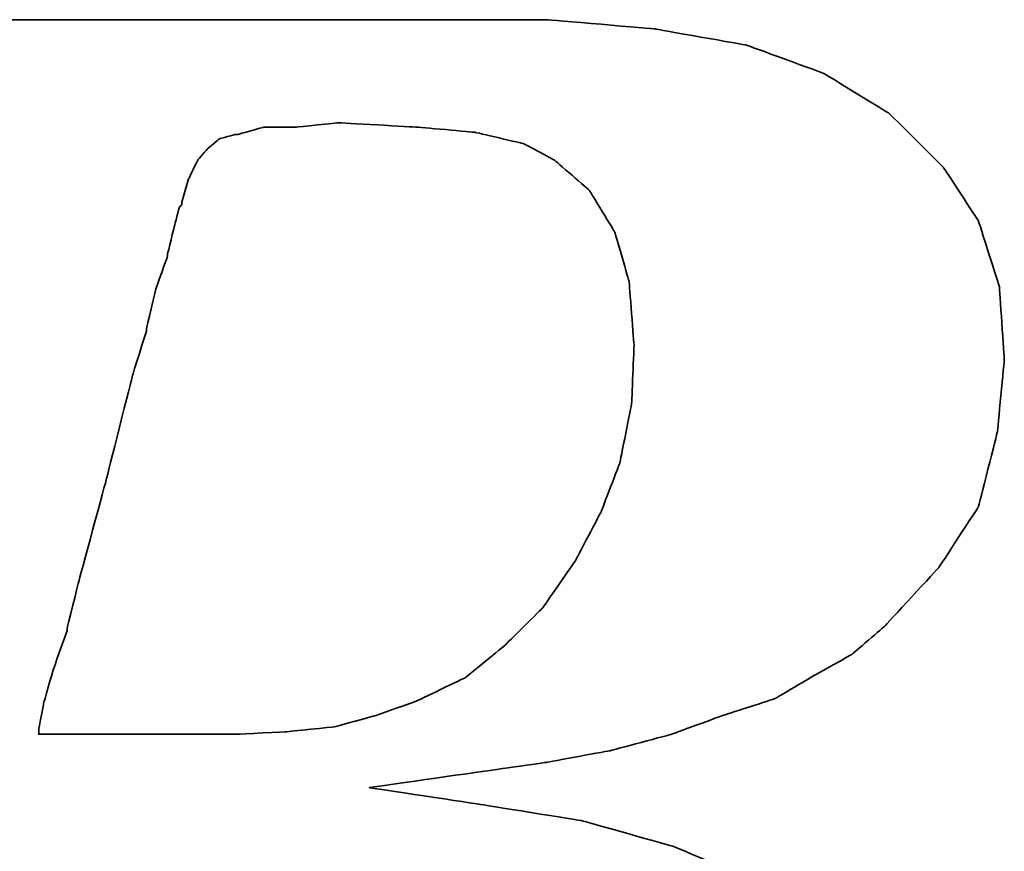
# Model space of a CAD drawing. Header units: millimetres. Extents: x 640 to 894, y 81 to 158.
# Tile 33 of 56: x 828.05 to 829.54, y 106.34 to 107.61. Entities that reach past the tile are written whole.
import ezdxf

# ---------------------------------------------------------------- set-up
doc = ezdxf.new("R2010")
doc.units = ezdxf.units.MM
doc.header["$LTSCALE"] = 0.1
doc.layers.add('DIM', color=4, linetype='CONTINUOUS')
doc.layers.add('layer 1', color=7, linetype='CONTINUOUS')

# ---------------------------------------------------------------- blocks, each defined once
blk = doc.blocks.new('TBI MOTION logo(完整正式版)')
at = {"layer": 'layer 1', "color": 22, "lineweight": 35}
for points, knots in [([(-64.65375, -6.86375), (-64.65375, -6.86375), (-64.84375, -7.29625), (-64.84375, -7.29625), (-64.84375, -7.29625), (-64.84375, -7.29625), (-64.86875, -7.34375), (-64.86875, -7.34375), (-64.86875, -7.34375), (-64.86875, -7.34375), (-64.86875, -7.36875), (-64.86875, -7.36875), (-64.86875, -7.36875), (-64.86875, -7.36875), (-65.15375, -7.65375), (-65.15375, -7.65375), (-65.15375, -7.65375), (-65.15375, -7.65375), (-65.17875, -7.65375), (-65.17875, -7.65375), (-65.17875, -7.65375), (-65.17875, -7.65375), (-65.20375, -7.67875), (-65.20375, -7.67875), (-65.20375, -7.67875), (-65.20375, -7.67875), (-65.58875, -7.87125), (-65.58875, -7.87125), (-65.58875, -7.87125), (-65.58875, -7.87125), (-65.63375, -7.87125), (-65.63375, -7.87125), (-65.63375, -7.87125), (-65.63375, -7.87125), (-65.65875, -7.89375), (-65.65875, -7.89375), (-65.65875, -7.89375), (-65.65875, -7.89375), (-66.09375, -7.94375), (-66.09375, -7.94375), (-66.09375, -7.94375), (-66.09375, -7.94375), (-66.11375, -7.94375), (-66.11375, -7.94375), (-66.11375, -7.94375), (-66.11375, -7.94375), (-66.16375, -7.94375), (-66.16375, -7.94375), (-66.16375, -7.94375), (-66.16375, -7.94375), (-66.30875, -7.94375), (-66.30875, -7.94375), (-66.30875, -7.94375), (-66.30875, -7.94375), (-66.69375, -7.94375), (-66.69375, -7.94375), (-66.69375, -7.94375), (-66.69375, -7.94375), (-67.07375, -7.94375), (-67.07375, -7.94375), (-67.07375, -7.94375), (-67.07375, -7.94375), (-67.12375, -7.94375), (-67.12375, -7.94375), (-67.12375, -7.94375), (-67.12375, -7.94375), (-67.12375, -7.96625), (-67.12375, -7.96625), (-67.12375, -7.96625), (-67.12375, -7.96625), (-67.14875, -7.99125), (-67.14875, -7.99125), (-67.14875, -7.99125), (-67.14875, -7.99125), (-67.24375, -8.34875), (-67.24375, -8.34875), (-67.24375, -8.34875), (-67.24375, -8.34875), (-67.31375, -8.68625), (-67.31375, -8.68625), (-67.31375, -8.68625), (-67.31375, -8.68625), (-67.26875, -8.68625), (-67.26875, -8.68625), (-67.26875, -8.68625), (-67.26875, -8.68625), (-67.07375, -8.68625), (-67.07375, -8.68625), (-67.07375, -8.68625), (-67.07375, -8.68625), (-66.54875, -8.68625), (-66.54875, -8.68625), (-66.54875, -8.68625), (-66.54875, -8.68625), (-65.82625, -8.68625), (-65.82625, -8.68625), (-65.82625, -8.68625), (-65.82625, -8.68625), (-65.01375, -8.68625), (-65.01375, -8.68625), (-65.01375, -8.68625), (-65.01375, -8.68625), (-64.05375, -8.68625), (-64.05375, -8.68625), (-64.05375, -8.68625), (-64.05375, -8.68625), (-62.08375, -8.68625), (-62.08375, -8.68625), (-62.08375, -8.68625), (-62.08375, -8.68625), (-60.06875, -8.68625), (-60.06875, -8.68625), (-60.06875, -8.68625), (-60.06875, -8.68625), (-59.10875, -8.68625), (-59.10875, -8.68625), (-59.10875, -8.68625), (-59.10875, -8.68625), (-58.29375, -8.68625), (-58.29375, -8.68625), (-58.29375, -8.68625), (-58.29375, -8.68625), (-57.57375, -8.68625), (-57.57375, -8.68625), (-57.57375, -8.68625), (-57.57375, -8.68625), (-57.04875, -8.68625), (-57.04875, -8.68625), (-57.04875, -8.68625), (-57.04875, -8.68625), (-56.85375, -8.68625), (-56.85375, -8.68625), (-56.85375, -8.68625), (-56.85375, -8.68625), (-56.70875, -8.68625), (-56.70875, -8.68625), (-56.70875, -8.68625), (-56.70875, -8.68625), (-56.61375, -8.68625), (-56.61375, -8.68625), (-56.61375, -8.68625), (-56.61375, -8.68625), (-56.56875, -8.68625), (-56.56875, -8.68625), (-56.56875, -8.68625), (-56.56875, -8.68625), (-55.65375, -8.63875), (-55.65375, -8.63875), (-55.65375, -8.63875), (-55.65375, -8.63875), (-54.76875, -8.51875), (-54.76875, -8.51875), (-54.76875, -8.51875), (-54.76875, -8.51875), (-53.90375, -8.30375), (-53.90375, -8.30375), (-53.90375, -8.30375), (-53.90375, -8.30375), (-53.08875, -8.03875), (-53.08875, -8.03875), (-53.08875, -8.03875), (-53.08875, -8.03875), (-52.34375, -7.65375), (-52.34375, -7.65375), (-52.34375, -7.65375), (-52.34375, -7.65375), (-51.69875, -7.29625), (-51.69875, -7.29625), (-51.69875, -7.29625), (-51.69875, -7.29625), (-51.21875, -6.91125), (-51.21875, -6.91125), (-51.21875, -6.91125), (-51.21875, -6.91125), (-50.83375, -6.50375), (-50.83375, -6.50375), (-50.83375, -6.50375), (-50.83375, -6.50375), (-50.44875, -5.94875), (-50.44875, -5.94875), (-50.44875, -5.94875), (-50.44875, -5.94875), (-50.13875, -5.30375), (-50.13875, -5.30375), (-50.13875, -5.30375), (-50.13875, -5.30375), (-49.99375, -4.65375), (-49.99375, -4.65375), (-49.99375, -4.65375), (-49.99375, -4.65375), (-49.92375, -3.98375), (-49.92375, -3.98375), (-49.92375, -3.98375), (-49.92375, -3.98375), (-49.99375, -3.19374), (-49.99375, -3.19374), (-49.99375, -3.19374), (-49.99375, -3.19374), (-50.23374, -2.44874), (-50.23374, -2.44874), (-50.23374, -2.44874), (-50.23374, -2.44874), (-50.59375, -1.87374), (-50.59375, -1.87374), (-50.59375, -1.87374), (-50.59375, -1.87374), (-51.09875, -1.31874), (-51.09875, -1.31874), (-51.09875, -1.31874), (-51.09875, -1.31874), (-51.74375, -0.81875), (-51.74375, -0.81875), (-51.74375, -0.81875), (-51.74375, -0.81875), (-52.53875, -0.48125), (-52.53875, -0.48125), (-52.53875, -0.48125), (-52.53875, -0.48125), (-53.47375, -0.21875), (-53.47375, -0.21875), (-53.47375, -0.21875), (-53.47375, -0.21875), (-54.52875, -0.04874), (-54.52875, -0.04874), (-54.52875, -0.04874), (-54.52875, -0.04874), (-55.65375, 0.12125), (-55.65375, 0.12125), (-55.65375, 0.12125), (-55.65375, 0.12125), (-54.50375, 0.28624), (-54.50375, 0.28624), (-54.50375, 0.28624), (-54.50375, 0.28624), (-53.83375, 0.38124), (-53.83375, 0.38124), (-53.83375, 0.38124), (-53.83375, 0.38124), (-53.18375, 0.50125), (-53.18375, 0.50125), (-53.18375, 0.50125), (-53.18375, 0.50125), (-52.55875, 0.66874), (-52.55875, 0.66874), (-52.55875, 0.66874), (-52.55875, 0.66874), (-52.03375, 0.86124), (-52.03375, 0.86124), (-52.03375, 0.86124), (-52.03375, 0.86124), (-51.50374, 1.03124), (-51.50374, 1.03124), (-51.50374, 1.03124), (-51.50374, 1.03124), (-51.09875, 1.27125), (-51.09875, 1.27125), (-51.09875, 1.27125), (-51.09875, 1.27125), (-50.71375, 1.48624), (-50.71375, 1.48624), (-50.71375, 1.48624), (-50.71375, 1.48624), (-50.37625, 1.77625), (-50.37625, 1.77625), (-50.37625, 1.77625), (-50.37625, 1.77625), (-49.82375, 2.37625), (-49.82375, 2.37625), (-49.82375, 2.37625), (-49.82375, 2.37625), (-49.41875, 2.99625), (-49.41875, 2.99625), (-49.41875, 2.99625), (-49.41875, 2.99625), (-49.22375, 3.76625), (-49.22375, 3.76625), (-49.22375, 3.76625), (-49.22375, 3.76625), (-49.15375, 4.50874), (-49.15375, 4.50874), (-49.15375, 4.50874), (-49.15375, 4.50874), (-49.20375, 5.25125), (-49.20375, 5.25125), (-49.20375, 5.25125), (-49.20375, 5.25125), (-49.41875, 5.92625), (-49.41875, 5.92625), (-49.41875, 5.92625), (-49.41875, 5.92625), (-49.77875, 6.47625), (-49.77875, 6.47625), (-49.77875, 6.47625), (-49.77875, 6.47625), (-50.33125, 7.02624), (-50.33125, 7.02624), (-50.33125, 7.02624), (-50.33125, 7.02624), (-51.00125, 7.43625), (-51.00125, 7.43625), (-51.00125, 7.43625), (-51.00125, 7.43625), (-51.79375, 7.72625), (-51.79375, 7.72625), (-51.79375, 7.72625), (-51.79375, 7.72625), (-52.72875, 7.89124), (-52.72875, 7.89124), (-52.72875, 7.89124), (-52.72875, 7.89124), (-53.83375, 7.98625), (-53.83375, 7.98625), (-53.83375, 7.98625), (-53.83375, 7.98625), (-53.92875, 7.98625), (-53.92875, 7.98625), (-53.92875, 7.98625), (-53.92875, 7.98625), (-54.26375, 7.98625), (-54.26375, 7.98625), (-54.26375, 7.98625), (-54.26375, 7.98625), (-54.74375, 7.98625), (-54.74375, 7.98625), (-54.74375, 7.98625), (-54.74375, 7.98625), (-55.36875, 7.98625), (-55.36875, 7.98625), (-55.36875, 7.98625), (-55.36875, 7.98625), (-56.13375, 7.98625), (-56.13375, 7.98625), (-56.13375, 7.98625), (-56.13375, 7.98625), (-56.94875, 7.98625), (-56.94875, 7.98625), (-56.94875, 7.98625), (-56.94875, 7.98625), (-58.77625, 7.98625), (-58.77625, 7.98625), (-58.77625, 7.98625), (-58.77625, 7.98625), (-60.59875, 7.98625), (-60.59875, 7.98625), (-60.59875, 7.98625), (-60.59875, 7.98625), (-61.41375, 7.98625), (-61.41375, 7.98625), (-61.41375, 7.98625), (-61.41375, 7.98625), (-62.17875, 7.98625), (-62.17875, 7.98625), (-62.17875, 7.98625), (-62.17875, 7.98625), (-62.80375, 7.98625), (-62.80375, 7.98625), (-62.80375, 7.98625), (-62.80375, 7.98625), (-63.30625, 7.98625), (-63.30625, 7.98625), (-63.30625, 7.98625), (-63.30625, 7.98625), (-63.57375, 7.98625), (-63.57375, 7.98625), (-63.57375, 7.98625), (-63.57375, 7.98625), (-63.57375, 7.96375), (-63.57375, 7.96375), (-63.57375, 7.96375), (-63.57375, 7.96375), (-63.59875, 7.94125), (-63.59875, 7.94125), (-63.59875, 7.94125), (-63.59875, 7.94125), (-63.69375, 7.55625), (-63.69375, 7.55625), (-63.69375, 7.55625), (-63.69375, 7.55625), (-63.76375, 7.24624), (-63.76375, 7.24624), (-63.76375, 7.24624), (-63.76375, 7.24624), (-63.23875, 7.24624), (-63.23875, 7.24624), (-63.23875, 7.24624), (-63.23875, 7.24624), (-62.75875, 7.24624), (-62.75875, 7.24624), (-62.75875, 7.24624), (-62.75875, 7.24624), (-62.61125, 7.24624), (-62.61125, 7.24624), (-62.61125, 7.24624), (-62.61125, 7.24624), (-62.56625, 7.24624), (-62.56625, 7.24624), (-62.56625, 7.24624), (-62.56625, 7.24624), (-62.22875, 7.24624), (-62.22875, 7.24624), (-62.22875, 7.24624), (-62.22875, 7.24624), (-62.20375, 7.24624), (-62.20375, 7.24624), (-62.20375, 7.24624), (-62.20375, 7.24624), (-62.17875, 7.21875), (-62.17875, 7.21875), (-62.17875, 7.21875), (-62.17875, 7.21875), (-61.96375, 7.17125), (-61.96375, 7.17125), (-61.96375, 7.17125), (-61.96375, 7.17125), (-61.72375, 7.12624), (-61.72375, 7.12624), (-61.72375, 7.12624), (-61.72375, 7.12624), (-61.70375, 7.12624), (-61.70375, 7.12624), (-61.70375, 7.12624), (-61.70375, 7.12624), (-61.55875, 7.07624), (-61.55875, 7.07624), (-61.55875, 7.07624), (-61.55875, 7.07624), (-61.50875, 7.07624), (-61.50875, 7.07624), (-61.50875, 7.07624), (-61.50875, 7.07624), (-61.48375, 7.02624), (-61.48375, 7.02624), (-61.48375, 7.02624), (-61.48375, 7.02624), (-61.31875, 6.83375), (-61.31875, 6.83375), (-61.31875, 6.83375), (-61.31875, 6.83375), (-61.29375, 6.81125), (-61.29375, 6.81125), (-61.29375, 6.81125), (-61.29375, 6.81125), (-61.29375, 6.78625), (-61.29375, 6.78625), (-61.29375, 6.78625), (-61.29375, 6.78625), (-61.19875, 6.50124), (-61.19875, 6.50124), (-61.19875, 6.50124), (-61.19875, 6.50124), (-61.17375, 6.45124), (-61.17375, 6.45124), (-61.17375, 6.45124), (-61.17375, 6.45124), (-61.19875, 6.40625), (-61.19875, 6.40625), (-61.19875, 6.40625), (-61.19875, 6.40625), (-61.26875, 5.99624), (-61.26875, 5.99624), (-61.26875, 5.99624), (-61.26875, 5.99624), (-61.26875, 5.85125), (-61.26875, 5.85125), (-61.26875, 5.85125), (-61.26875, 5.85125), (-61.26875, 5.82625), (-61.26875, 5.82625), (-61.26875, 5.82625), (-61.26875, 5.82625), (-61.29375, 5.80625), (-61.29375, 5.80625), (-61.29375, 5.80625), (-61.29375, 5.80625), (-61.34125, 5.66125), (-61.34125, 5.66125), (-61.34125, 5.66125), (-61.34125, 5.66125), (-61.41375, 5.44625), (-61.41375, 5.44625), (-61.41375, 5.44625), (-61.41375, 5.44625), (-61.48375, 5.15625), (-61.48375, 5.15625), (-61.48375, 5.15625), (-61.48375, 5.15625), (-61.58375, 4.82124), (-61.58375, 4.82124), (-61.58375, 4.82124), (-61.58375, 4.82124), (-61.79875, 4.00375), (-61.79875, 4.00375), (-61.79875, 4.00375), (-61.79875, 4.00375), (-62.05875, 2.99625), (-62.05875, 2.99625), (-62.05875, 2.99625), (-62.05875, 2.99625), (-62.34875, 1.91625), (-62.34875, 1.91625), (-62.34875, 1.91625), (-62.34875, 1.91625), (-62.97375, -0.41124), (-62.97375, -0.41124), (-62.97375, -0.41124), (-62.97375, -0.41124), (-63.59875, -2.75875), (-63.59875, -2.75875), (-63.59875, -2.75875), (-63.59875, -2.75875), (-63.88375, -3.86374), (-63.88375, -3.86374), (-63.88375, -3.86374), (-63.88375, -3.86374), (-64.14875, -4.82374), (-64.14875, -4.82374), (-64.14875, -4.82374), (-64.14875, -4.82374), (-64.36375, -5.64125), (-64.36375, -5.64125), (-64.36375, -5.64125), (-64.36375, -5.64125), (-64.43625, -5.97625), (-64.43625, -5.97625), (-64.43625, -5.97625), (-64.43625, -5.97625), (-64.50875, -6.28625), (-64.50875, -6.28625), (-64.50875, -6.28625), (-64.50875, -6.28625), (-64.50875, -6.30875), (-64.50875, -6.30875), (-64.50875, -6.30875), (-64.50875, -6.30875), (-64.57875, -6.50375), (-64.57875, -6.50375), (-64.57875, -6.50375), (-64.57875, -6.50375), (-64.62875, -6.69625), (-64.62875, -6.69625), (-64.62875, -6.69625), (-64.62875, -6.69625), (-64.62875, -6.76875), (-64.62875, -6.76875), (-64.62875, -6.76875), (-64.62875, -6.76875), (-64.62875, -6.81375), (-64.62875, -6.81375), (-64.62875, -6.81375), (-64.62875, -6.81375), (-64.62875, -6.83875), (-64.62875, -6.83875), (-64.62875, -6.83875), (-64.62875, -6.83875), (-64.65375, -6.86375), (-64.65375, -6.86375)], [0, 0, 0, 0, 0.00719424, 0.00719424, 0.00719424, 0.00719425, 0.01438849, 0.01438849, 0.01438849, 0.0143885, 0.02158273, 0.02158273, 0.02158273, 0.02158274, 0.02877698, 0.02877698, 0.02877698, 0.02877699, 0.03597122, 0.03597122, 0.03597122, 0.03597123, 0.04316547, 0.04316547, 0.04316547, 0.04316548, 0.05035971, 0.05035971, 0.05035971, 0.05035972, 0.05755396, 0.05755396, 0.05755396, 0.05755397, 0.0647482, 0.0647482, 0.0647482, 0.06474821, 0.07194245, 0.07194245, 0.07194245, 0.07194246, 0.07913669, 0.07913669, 0.07913669, 0.0791367, 0.08633094, 0.08633094, 0.08633094, 0.08633095, 0.09352518, 0.09352518, 0.09352518, 0.09352519, 0.10071942, 0.10071942, 0.10071942, 0.10071943, 0.10791367, 0.10791367, 0.10791367, 0.10791368, 0.11510791, 0.11510791, 0.11510791, 0.11510792, 0.12230216, 0.12230216, 0.12230216, 0.12230217, 0.1294964, 0.1294964, 0.1294964, 0.12949641, 0.13669065, 0.13669065, 0.13669065, 0.13669066, 0.14388489, 0.14388489, 0.14388489, 0.1438849, 0.15107914, 0.15107914, 0.15107914, 0.15107915, 0.15827338, 0.15827338, 0.15827338, 0.15827339, 0.16546763, 0.16546763, 0.16546763, 0.16546764, 0.17266187, 0.17266187, 0.17266187, 0.17266188, 0.17985612, 0.17985612, 0.17985612, 0.17985613, 0.18705036, 0.18705036, 0.18705036, 0.18705037, 0.1942446, 0.1942446, 0.1942446, 0.19424461, 0.20143885, 0.20143885, 0.20143885, 0.20143886, 0.20863309, 0.20863309, 0.20863309, 0.2086331, 0.21582734, 0.21582734, 0.21582734, 0.21582735, 0.22302158, 0.22302158, 0.22302158, 0.22302159, 0.23021583, 0.23021583, 0.23021583, 0.23021584, 0.23741007, 0.23741007, 0.23741007, 0.23741008, 0.24460432, 0.24460432, 0.24460432, 0.24460433, 0.25179856, 0.25179856, 0.25179856, 0.25179857, 0.25899281, 0.25899281, 0.25899281, 0.25899282, 0.26618705, 0.26618705, 0.26618705, 0.26618706, 0.27338129, 0.27338129, 0.27338129, 0.2733813, 0.28057554, 0.28057554, 0.28057554, 0.28057555, 0.28776978, 0.28776978, 0.28776978, 0.28776979, 0.29496403, 0.29496403, 0.29496403, 0.29496404, 0.30215827, 0.30215827, 0.30215827, 0.30215828, 0.30935252, 0.30935252, 0.30935252, 0.30935253, 0.31654676, 0.31654676, 0.31654676, 0.31654677, 0.32374101, 0.32374101, 0.32374101, 0.32374102, 0.33093525, 0.33093525, 0.33093525, 0.33093526, 0.3381295, 0.3381295, 0.3381295, 0.33812951, 0.34532374, 0.34532374, 0.34532374, 0.34532375, 0.35251799, 0.35251799, 0.35251799, 0.352518, 0.35971223, 0.35971223, 0.35971223, 0.35971224, 0.36690647, 0.36690647, 0.36690647, 0.36690648, 0.37410072, 0.37410072, 0.37410072, 0.37410073, 0.38129496, 0.38129496, 0.38129496, 0.38129497, 0.38848921, 0.38848921, 0.38848921, 0.38848922, 0.39568345, 0.39568345, 0.39568345, 0.39568346, 0.4028777, 0.4028777, 0.4028777, 0.40287771, 0.41007194, 0.41007194, 0.41007194, 0.41007195, 0.41726619, 0.41726619, 0.41726619, 0.4172662, 0.42446043, 0.42446043, 0.42446043, 0.42446044, 0.43165468, 0.43165468, 0.43165468, 0.43165469, 0.43884892, 0.43884892, 0.43884892, 0.43884893, 0.44604317, 0.44604317, 0.44604317, 0.44604318, 0.45323741, 0.45323741, 0.45323741, 0.45323742, 0.46043165, 0.46043165, 0.46043165, 0.46043166, 0.4676259, 0.4676259, 0.4676259, 0.46762591, 0.47482014, 0.47482014, 0.47482014, 0.47482015, 0.48201439, 0.48201439, 0.48201439, 0.4820144, 0.48920863, 0.48920863, 0.48920863, 0.48920864, 0.49640288, 0.49640288, 0.49640288, 0.49640289, 0.50359712, 0.50359712, 0.50359712, 0.50359713, 0.51079137, 0.51079137, 0.51079137, 0.51079138, 0.51798561, 0.51798561, 0.51798561, 0.51798562, 0.52517986, 0.52517986, 0.52517986, 0.52517987, 0.5323741, 0.5323741, 0.5323741, 0.53237411, 0.53956835, 0.53956835, 0.53956835, 0.53956836, 0.54676259, 0.54676259, 0.54676259, 0.5467626, 0.55395683, 0.55395683, 0.55395683, 0.55395684, 0.56115108, 0.56115108, 0.56115108, 0.56115109, 0.56834532, 0.56834532, 0.56834532, 0.56834533, 0.57553957, 0.57553957, 0.57553957, 0.57553958, 0.58273381, 0.58273381, 0.58273381, 0.58273382, 0.58992806, 0.58992806, 0.58992806, 0.58992807, 0.5971223, 0.5971223, 0.5971223, 0.59712231, 0.60431655, 0.60431655, 0.60431655, 0.60431656, 0.61151079, 0.61151079, 0.61151079, 0.6115108, 0.61870504, 0.61870504, 0.61870504, 0.61870505, 0.62589928, 0.62589928, 0.62589928, 0.62589929, 0.63309353, 0.63309353, 0.63309353, 0.63309354, 0.64028777, 0.64028777, 0.64028777, 0.64028778, 0.64748201, 0.64748201, 0.64748201, 0.64748202, 0.65467626, 0.65467626, 0.65467626, 0.65467627, 0.6618705, 0.6618705, 0.6618705, 0.66187051, 0.66906475, 0.66906475, 0.66906475, 0.66906476, 0.67625899, 0.67625899, 0.67625899, 0.676259, 0.68345324, 0.68345324, 0.68345324, 0.68345325, 0.69064748, 0.69064748, 0.69064748, 0.69064749, 0.69784173, 0.69784173, 0.69784173, 0.69784174, 0.70503597, 0.70503597, 0.70503597, 0.70503598, 0.71223022, 0.71223022, 0.71223022, 0.71223023, 0.71942446, 0.71942446, 0.71942446, 0.71942447, 0.72661871, 0.72661871, 0.72661871, 0.72661872, 0.73381295, 0.73381295, 0.73381295, 0.73381296, 0.74100719, 0.74100719, 0.74100719, 0.7410072, 0.74820144, 0.74820144, 0.74820144, 0.74820145, 0.75539568, 0.75539568, 0.75539568, 0.75539569, 0.76258993, 0.76258993, 0.76258993, 0.76258994, 0.76978417, 0.76978417, 0.76978417, 0.76978418, 0.77697842, 0.77697842, 0.77697842, 0.77697843, 0.78417266, 0.78417266, 0.78417266, 0.78417267, 0.79136691, 0.79136691, 0.79136691, 0.79136692, 0.79856115, 0.79856115, 0.79856115, 0.79856116, 0.8057554, 0.8057554, 0.8057554, 0.80575541, 0.81294964, 0.81294964, 0.81294964, 0.81294965, 0.82014388, 0.82014388, 0.82014388, 0.82014389, 0.82733813, 0.82733813, 0.82733813, 0.82733814, 0.83453237, 0.83453237, 0.83453237, 0.83453238, 0.84172662, 0.84172662, 0.84172662, 0.84172663, 0.84892086, 0.84892086, 0.84892086, 0.84892087, 0.85611511, 0.85611511, 0.85611511, 0.85611512, 0.86330935, 0.86330935, 0.86330935, 0.86330936, 0.8705036, 0.8705036, 0.8705036, 0.87050361, 0.87769784, 0.87769784, 0.87769784, 0.87769785, 0.88489209, 0.88489209, 0.88489209, 0.8848921, 0.89208633, 0.89208633, 0.89208633, 0.89208634, 0.89928058, 0.89928058, 0.89928058, 0.89928059, 0.90647482, 0.90647482, 0.90647482, 0.90647483, 0.91366906, 0.91366906, 0.91366906, 0.91366907, 0.92086331, 0.92086331, 0.92086331, 0.92086332, 0.92805755, 0.92805755, 0.92805755, 0.92805756, 0.9352518, 0.9352518, 0.9352518, 0.93525181, 0.94244604, 0.94244604, 0.94244604, 0.94244605, 0.94964029, 0.94964029, 0.94964029, 0.9496403, 0.95683453, 0.95683453, 0.95683453, 0.95683454, 0.96402878, 0.96402878, 0.96402878, 0.96402879, 0.97122302, 0.97122302, 0.97122302, 0.97122303, 0.97841727, 0.97841727, 0.97841727, 0.97841728, 0.98561151, 0.98561151, 0.98561151, 0.98561152, 0.99280576, 0.99280576, 0.99280576, 0.99280577, 1, 1, 1, 1]), ([(-57.50375, 6.35625), (-57.50375, 6.35625), (-57.57375, 6.11625), (-57.57375, 6.11625), (-57.57375, 6.11625), (-57.57375, 6.11625), (-57.57375, 6.09125), (-57.57375, 6.09125), (-57.57375, 6.09125), (-57.57375, 6.09125), (-57.59875, 6.06625), (-57.59875, 6.06625), (-57.59875, 6.06625), (-57.59875, 6.06625), (-57.64875, 5.87625), (-57.64875, 5.87625), (-57.64875, 5.87625), (-57.64875, 5.87625), (-57.71875, 5.58875), (-57.71875, 5.58875), (-57.71875, 5.58875), (-57.71875, 5.58875), (-57.71875, 5.56625), (-57.71875, 5.56625), (-57.71875, 5.56625), (-57.71875, 5.56625), (-57.83875, 5.23125), (-57.83875, 5.23125), (-57.83875, 5.23125), (-57.83875, 5.23125), (-57.93625, 4.82124), (-57.93625, 4.82124), (-57.93625, 4.82124), (-57.93625, 4.82124), (-57.93625, 4.79624), (-57.93625, 4.79624), (-57.93625, 4.79624), (-57.93625, 4.79624), (-58.07875, 4.34125), (-58.07875, 4.34125), (-58.07875, 4.34125), (-58.07875, 4.34125), (-58.34375, 3.28625), (-58.34375, 3.28625), (-58.34375, 3.28625), (-58.34375, 3.28625), (-58.62875, 2.23124), (-58.62875, 2.23124), (-58.62875, 2.23124), (-58.62875, 2.23124), (-58.74875, 1.75125), (-58.74875, 1.75125), (-58.74875, 1.75125), (-58.74875, 1.75125), (-58.74875, 1.72625), (-58.74875, 1.72625), (-58.74875, 1.72625), (-58.74875, 1.72625), (-58.89375, 1.31625), (-58.89375, 1.31625), (-58.89375, 1.31625), (-58.89375, 1.31625), (-58.98875, 0.98124), (-58.98875, 0.98124), (-58.98875, 0.98124), (-58.98875, 0.98124), (-59.03875, 0.71625), (-59.03875, 0.71625), (-59.03875, 0.71625), (-59.03875, 0.71625), (-59.03875, 0.66874), (-59.03875, 0.66874), (-59.03875, 0.66874), (-59.03875, 0.66874), (-58.91875, 0.66874), (-58.91875, 0.66874), (-58.91875, 0.66874), (-58.91875, 0.66874), (-58.53375, 0.66874), (-58.53375, 0.66874), (-58.53375, 0.66874), (-58.53375, 0.66874), (-58.10375, 0.66874), (-58.10375, 0.66874), (-58.10375, 0.66874), (-58.10375, 0.66874), (-57.66875, 0.66874), (-57.66875, 0.66874), (-57.66875, 0.66874), (-57.66875, 0.66874), (-57.33375, 0.66874), (-57.33375, 0.66874), (-57.33375, 0.66874), (-57.33375, 0.66874), (-57.09375, 0.66874), (-57.09375, 0.66874), (-57.09375, 0.66874), (-57.09375, 0.66874), (-56.99875, 0.66874), (-56.99875, 0.66874), (-56.99875, 0.66874), (-56.99875, 0.66874), (-56.49375, 0.69374), (-56.49375, 0.69374), (-56.49375, 0.69374), (-56.49375, 0.69374), (-56.01375, 0.74374), (-56.01375, 0.74374), (-56.01375, 0.74374), (-56.01375, 0.74374), (-55.58375, 0.86124), (-55.58375, 0.86124), (-55.58375, 0.86124), (-55.58375, 0.86124), (-55.17375, 1.00624), (-55.17375, 1.00624), (-55.17375, 1.00624), (-55.17375, 1.00624), (-54.67375, 1.24625), (-54.67375, 1.24625), (-54.67375, 1.24625), (-54.67375, 1.24625), (-54.26375, 1.58124), (-54.26375, 1.58124), (-54.26375, 1.58124), (-54.26375, 1.58124), (-53.87875, 1.96374), (-53.87875, 1.96374), (-53.87875, 1.96374), (-53.87875, 1.96374), (-53.54375, 2.44625), (-53.54375, 2.44625), (-53.54375, 2.44625), (-53.54375, 2.44625), (-53.27875, 2.95125), (-53.27875, 2.95125), (-53.27875, 2.95125), (-53.27875, 2.95125), (-53.08875, 3.45124), (-53.08875, 3.45124), (-53.08875, 3.45124), (-53.08875, 3.45124), (-52.96875, 4.05124), (-52.96875, 4.05124), (-52.96875, 4.05124), (-52.96875, 4.05124), (-52.94375, 4.65125), (-52.94375, 4.65125), (-52.94375, 4.65125), (-52.94375, 4.65125), (-52.99375, 5.30125), (-52.99375, 5.30125), (-52.99375, 5.30125), (-52.99375, 5.30125), (-53.13875, 5.80625), (-53.13875, 5.80625), (-53.13875, 5.80625), (-53.13875, 5.80625), (-53.39875, 6.23625), (-53.39875, 6.23625), (-53.39875, 6.23625), (-53.39875, 6.23625), (-53.75875, 6.54875), (-53.75875, 6.54875), (-53.75875, 6.54875), (-53.75875, 6.54875), (-54.07375, 6.71625), (-54.07375, 6.71625), (-54.07375, 6.71625), (-54.07375, 6.71625), (-54.57375, 6.83375), (-54.57375, 6.83375), (-54.57375, 6.83375), (-54.57375, 6.83375), (-55.17375, 6.88625), (-55.17375, 6.88625), (-55.17375, 6.88625), (-55.17375, 6.88625), (-55.96875, 6.93125), (-55.96875, 6.93125), (-55.96875, 6.93125), (-55.96875, 6.93125), (-56.39875, 6.88625), (-56.39875, 6.88625), (-56.39875, 6.88625), (-56.39875, 6.88625), (-56.42125, 6.88625), (-56.42125, 6.88625), (-56.42125, 6.88625), (-56.42125, 6.88625), (-56.73375, 6.88625), (-56.73375, 6.88625), (-56.73375, 6.88625), (-56.73375, 6.88625), (-56.99875, 6.81125), (-56.99875, 6.81125), (-56.99875, 6.81125), (-56.99875, 6.81125), (-57.02375, 6.81125), (-57.02375, 6.81125), (-57.02375, 6.81125), (-57.02375, 6.81125), (-57.18875, 6.76625), (-57.18875, 6.76625), (-57.18875, 6.76625), (-57.18875, 6.76625), (-57.30875, 6.66625), (-57.30875, 6.66625), (-57.30875, 6.66625), (-57.30875, 6.66625), (-57.40875, 6.54875), (-57.40875, 6.54875), (-57.40875, 6.54875), (-57.40875, 6.54875), (-57.50375, 6.35625), (-57.50375, 6.35625)], [0, 0, 0, 0, 0.01851852, 0.01851852, 0.01851852, 0.01851853, 0.03703704, 0.03703704, 0.03703704, 0.03703705, 0.05555556, 0.05555556, 0.05555556, 0.05555557, 0.07407407, 0.07407407, 0.07407407, 0.07407408, 0.09259259, 0.09259259, 0.09259259, 0.0925926, 0.11111111, 0.11111111, 0.11111111, 0.11111112, 0.12962963, 0.12962963, 0.12962963, 0.12962964, 0.14814815, 0.14814815, 0.14814815, 0.14814816, 0.16666667, 0.16666667, 0.16666667, 0.16666668, 0.18518519, 0.18518519, 0.18518519, 0.1851852, 0.2037037, 0.2037037, 0.2037037, 0.20370371, 0.22222222, 0.22222222, 0.22222222, 0.22222223, 0.24074074, 0.24074074, 0.24074074, 0.24074075, 0.25925926, 0.25925926, 0.25925926, 0.25925927, 0.27777778, 0.27777778, 0.27777778, 0.27777779, 0.2962963, 0.2962963, 0.2962963, 0.29629631, 0.31481481, 0.31481481, 0.31481481, 0.31481482, 0.33333333, 0.33333333, 0.33333333, 0.33333334, 0.35185185, 0.35185185, 0.35185185, 0.35185186, 0.37037037, 0.37037037, 0.37037037, 0.37037038, 0.38888889, 0.38888889, 0.38888889, 0.3888889, 0.40740741, 0.40740741, 0.40740741, 0.40740742, 0.42592593, 0.42592593, 0.42592593, 0.42592594, 0.44444444, 0.44444444, 0.44444444, 0.44444445, 0.46296296, 0.46296296, 0.46296296, 0.46296297, 0.48148148, 0.48148148, 0.48148148, 0.48148149, 0.5, 0.5, 0.5, 0.50000001, 0.51851852, 0.51851852, 0.51851852, 0.51851853, 0.53703704, 0.53703704, 0.53703704, 0.53703705, 0.55555556, 0.55555556, 0.55555556, 0.55555557, 0.57407407, 0.57407407, 0.57407407, 0.57407408, 0.59259259, 0.59259259, 0.59259259, 0.5925926, 0.61111111, 0.61111111, 0.61111111, 0.61111112, 0.62962963, 0.62962963, 0.62962963, 0.62962964, 0.64814815, 0.64814815, 0.64814815, 0.64814816, 0.66666667, 0.66666667, 0.66666667, 0.66666668, 0.68518519, 0.68518519, 0.68518519, 0.6851852, 0.7037037, 0.7037037, 0.7037037, 0.70370371, 0.72222222, 0.72222222, 0.72222222, 0.72222223, 0.74074074, 0.74074074, 0.74074074, 0.74074075, 0.75925926, 0.75925926, 0.75925926, 0.75925927, 0.77777778, 0.77777778, 0.77777778, 0.77777779, 0.7962963, 0.7962963, 0.7962963, 0.79629631, 0.81481481, 0.81481481, 0.81481481, 0.81481482, 0.83333333, 0.83333333, 0.83333333, 0.83333334, 0.85185185, 0.85185185, 0.85185185, 0.85185186, 0.87037037, 0.87037037, 0.87037037, 0.87037038, 0.88888889, 0.88888889, 0.88888889, 0.8888889, 0.90740741, 0.90740741, 0.90740741, 0.90740742, 0.92592593, 0.92592593, 0.92592593, 0.92592594, 0.94444444, 0.94444444, 0.94444444, 0.94444445, 0.96296296, 0.96296296, 0.96296296, 0.96296297, 0.98148148, 0.98148148, 0.98148148, 0.98148149, 1, 1, 1, 1])]:
    blk.add_open_spline(points, degree=3, knots=knots, dxfattribs=at)

msp = doc.modelspace()

# ---------------------------------------------------------------- block references
at = {"layer": 'DIM', "color": 7, "xscale": 0.148203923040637, "yscale": 0.148203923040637, "zscale": 0.148203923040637}
msp.add_blockref('TBI MOTION logo(完整正式版)', (836.8285, 106.4224), dxfattribs=at)

doc.saveas('drawing.dxf')
